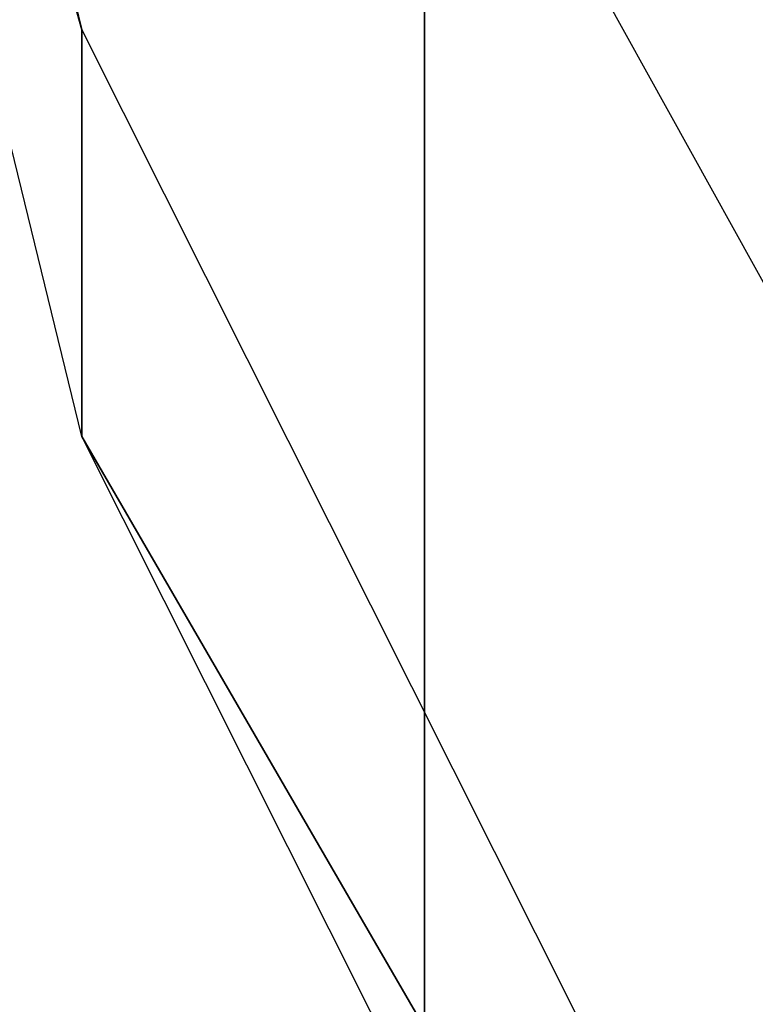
# Model space of a CAD drawing. Header units: millimetres. Extents: x 0 to 54, y -56 to 65.
# Tile 218 of 256: x 9.399 to 9.885, y -34.043 to -33.392. Entities that reach past the tile are written whole.
import ezdxf

# ---------------------------------------------------------------- set-up
doc = ezdxf.new("R2010")
doc.units = ezdxf.units.MM
doc.header["$LTSCALE"] = 25.4
doc.layers.get('0').update_dxf_attribs({"true_color": 0xff5454})

# ---------------------------------------------------------------- blocks, each defined once
blk = doc.blocks.new('SPIKE-LED-M-9100.STL')
at = {"color": 250, "true_color": 0x262626}
mesh = blk.add_polyface(dxfattribs=at)
corners = [(9.66676, -0.75321, 57.94577), (8.18879, -39.46565, 99.99559), (9.66676, -42.35318, 96.91296), (8.18879, 2.13433, 61.0284)]
mesh.append_faces([[corners[k] for k in face] for face in [(0, 1, 2), (1, 0, 3)]], dxfattribs={"vtx0": -1, "color": 250})
mesh = blk.add_polyface(dxfattribs=at)
corners = [(12.04755, -3.34351, 55.18046), (9.66676, -42.35318, 96.91296), (12.04755, -44.94348, 94.14765), (9.66676, -0.75321, 57.94577)]
mesh.append_faces([[corners[k] for k in face] for face in [(0, 1, 2), (1, 0, 3)]], dxfattribs={"vtx0": -1, "color": 250})
at = {"color": 0}
mesh = blk.add_polyface(dxfattribs=at)
corners = [(8.94387, -31.85921, 91.53089), (10.05653, -33.23762, 88.80212), (10.05653, -33.8649, 89.38969), (8.94387, -31.23193, 90.94331)]
mesh.append_faces([[corners[k] for k in face] for face in [(0, 1, 2), (1, 0, 3)]], dxfattribs={"vtx0": -1, "color": 0})
at = {"color": 7, "true_color": 0xe6ffff}
mesh = blk.add_polyface(dxfattribs=at)
corners = [(8.92879, -31.57327, 96.56766), (9.44004, -33.39901, 94.07993), (9.44004, -33.66776, 94.33167), (8.92879, -31.30452, 96.31592)]
mesh.append_faces([[corners[k] for k in face] for face in [(0, 1, 2), (1, 0, 3)]], dxfattribs={"vtx0": -1, "color": 7})
mesh = blk.add_polyface(dxfattribs=at)
corners = [(9.44004, -33.66776, 94.33167), (10.44859, -35.4074, 91.93584), (10.44859, -35.67614, 92.18758), (9.44004, -33.39901, 94.07993)]
mesh.append_faces([[corners[k] for k in face] for face in [(0, 1, 2), (1, 0, 3)]], dxfattribs={"vtx0": -1, "color": 7})
mesh = blk.add_polyface(dxfattribs=at)
corners = [(8.94387, -33.95117, 93.49046), (10.05653, -35.66285, 91.07386), (10.05653, -35.95686, 91.34926), (8.94387, -33.65717, 93.21506)]
mesh.append_faces([[corners[k] for k in face] for face in [(0, 1, 2), (1, 0, 3)]], dxfattribs={"vtx0": -1, "color": 7})

msp = doc.modelspace()

# ---------------------------------------------------------------- block references
at = {"color": 0}
msp.add_blockref('SPIKE-LED-M-9100.STL', (0, 0), dxfattribs=at)

doc.saveas('drawing.dxf')
